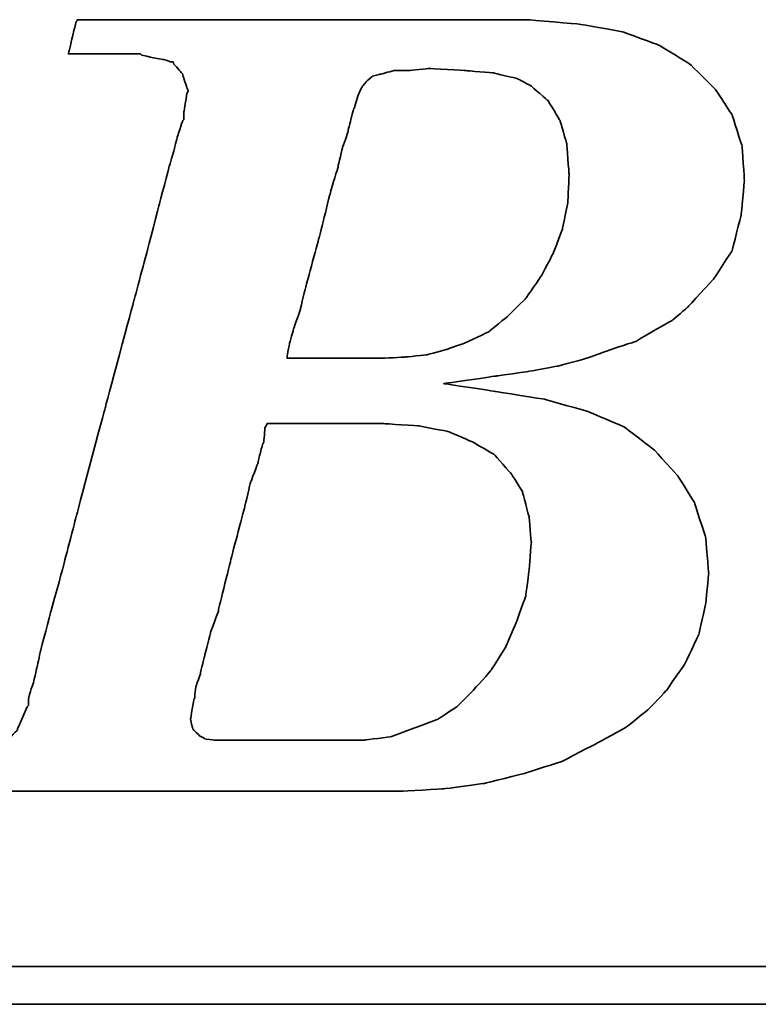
# Model space of a CAD drawing. Header units: millimetres. Extents: x -1 to 163, y -1 to 94.
# Tile 34 of 51: x 126.46 to 127.91, y 46.02 to 47.94. Entities that reach past the tile are written whole.
import ezdxf

# ---------------------------------------------------------------- set-up
doc = ezdxf.new("R2010")
doc.units = ezdxf.units.MM
doc.header["$LTSCALE"] = 0.1
doc.layers.add('DIM', color=4, linetype='CONTINUOUS')
doc.layers.add('layer 1', color=7, linetype='CONTINUOUS')

# ---------------------------------------------------------------- blocks, each defined once
blk = doc.blocks.new('TBI MOTION logo(完整正式版)')
at = {"layer": 'layer 1', "color": 22, "lineweight": 35}
for points, knots in [([(-64.65375, -6.86375), (-64.65375, -6.86375), (-64.84375, -7.29625), (-64.84375, -7.29625), (-64.84375, -7.29625), (-64.84375, -7.29625), (-64.86875, -7.34375), (-64.86875, -7.34375), (-64.86875, -7.34375), (-64.86875, -7.34375), (-64.86875, -7.36875), (-64.86875, -7.36875), (-64.86875, -7.36875), (-64.86875, -7.36875), (-65.15375, -7.65375), (-65.15375, -7.65375), (-65.15375, -7.65375), (-65.15375, -7.65375), (-65.17875, -7.65375), (-65.17875, -7.65375), (-65.17875, -7.65375), (-65.17875, -7.65375), (-65.20375, -7.67875), (-65.20375, -7.67875), (-65.20375, -7.67875), (-65.20375, -7.67875), (-65.58875, -7.87125), (-65.58875, -7.87125), (-65.58875, -7.87125), (-65.58875, -7.87125), (-65.63375, -7.87125), (-65.63375, -7.87125), (-65.63375, -7.87125), (-65.63375, -7.87125), (-65.65875, -7.89375), (-65.65875, -7.89375), (-65.65875, -7.89375), (-65.65875, -7.89375), (-66.09375, -7.94375), (-66.09375, -7.94375), (-66.09375, -7.94375), (-66.09375, -7.94375), (-66.11375, -7.94375), (-66.11375, -7.94375), (-66.11375, -7.94375), (-66.11375, -7.94375), (-66.16375, -7.94375), (-66.16375, -7.94375), (-66.16375, -7.94375), (-66.16375, -7.94375), (-66.30875, -7.94375), (-66.30875, -7.94375), (-66.30875, -7.94375), (-66.30875, -7.94375), (-66.69375, -7.94375), (-66.69375, -7.94375), (-66.69375, -7.94375), (-66.69375, -7.94375), (-67.07375, -7.94375), (-67.07375, -7.94375), (-67.07375, -7.94375), (-67.07375, -7.94375), (-67.12375, -7.94375), (-67.12375, -7.94375), (-67.12375, -7.94375), (-67.12375, -7.94375), (-67.12375, -7.96625), (-67.12375, -7.96625), (-67.12375, -7.96625), (-67.12375, -7.96625), (-67.14875, -7.99125), (-67.14875, -7.99125), (-67.14875, -7.99125), (-67.14875, -7.99125), (-67.24375, -8.34875), (-67.24375, -8.34875), (-67.24375, -8.34875), (-67.24375, -8.34875), (-67.31375, -8.68625), (-67.31375, -8.68625), (-67.31375, -8.68625), (-67.31375, -8.68625), (-67.26875, -8.68625), (-67.26875, -8.68625), (-67.26875, -8.68625), (-67.26875, -8.68625), (-67.07375, -8.68625), (-67.07375, -8.68625), (-67.07375, -8.68625), (-67.07375, -8.68625), (-66.54875, -8.68625), (-66.54875, -8.68625), (-66.54875, -8.68625), (-66.54875, -8.68625), (-65.82625, -8.68625), (-65.82625, -8.68625), (-65.82625, -8.68625), (-65.82625, -8.68625), (-65.01375, -8.68625), (-65.01375, -8.68625), (-65.01375, -8.68625), (-65.01375, -8.68625), (-64.05375, -8.68625), (-64.05375, -8.68625), (-64.05375, -8.68625), (-64.05375, -8.68625), (-62.08375, -8.68625), (-62.08375, -8.68625), (-62.08375, -8.68625), (-62.08375, -8.68625), (-60.06875, -8.68625), (-60.06875, -8.68625), (-60.06875, -8.68625), (-60.06875, -8.68625), (-59.10875, -8.68625), (-59.10875, -8.68625), (-59.10875, -8.68625), (-59.10875, -8.68625), (-58.29375, -8.68625), (-58.29375, -8.68625), (-58.29375, -8.68625), (-58.29375, -8.68625), (-57.57375, -8.68625), (-57.57375, -8.68625), (-57.57375, -8.68625), (-57.57375, -8.68625), (-57.04875, -8.68625), (-57.04875, -8.68625), (-57.04875, -8.68625), (-57.04875, -8.68625), (-56.85375, -8.68625), (-56.85375, -8.68625), (-56.85375, -8.68625), (-56.85375, -8.68625), (-56.70875, -8.68625), (-56.70875, -8.68625), (-56.70875, -8.68625), (-56.70875, -8.68625), (-56.61375, -8.68625), (-56.61375, -8.68625), (-56.61375, -8.68625), (-56.61375, -8.68625), (-56.56875, -8.68625), (-56.56875, -8.68625), (-56.56875, -8.68625), (-56.56875, -8.68625), (-55.65375, -8.63875), (-55.65375, -8.63875), (-55.65375, -8.63875), (-55.65375, -8.63875), (-54.76875, -8.51875), (-54.76875, -8.51875), (-54.76875, -8.51875), (-54.76875, -8.51875), (-53.90375, -8.30375), (-53.90375, -8.30375), (-53.90375, -8.30375), (-53.90375, -8.30375), (-53.08875, -8.03875), (-53.08875, -8.03875), (-53.08875, -8.03875), (-53.08875, -8.03875), (-52.34375, -7.65375), (-52.34375, -7.65375), (-52.34375, -7.65375), (-52.34375, -7.65375), (-51.69875, -7.29625), (-51.69875, -7.29625), (-51.69875, -7.29625), (-51.69875, -7.29625), (-51.21875, -6.91125), (-51.21875, -6.91125), (-51.21875, -6.91125), (-51.21875, -6.91125), (-50.83375, -6.50375), (-50.83375, -6.50375), (-50.83375, -6.50375), (-50.83375, -6.50375), (-50.44875, -5.94875), (-50.44875, -5.94875), (-50.44875, -5.94875), (-50.44875, -5.94875), (-50.13875, -5.30375), (-50.13875, -5.30375), (-50.13875, -5.30375), (-50.13875, -5.30375), (-49.99375, -4.65375), (-49.99375, -4.65375), (-49.99375, -4.65375), (-49.99375, -4.65375), (-49.92375, -3.98375), (-49.92375, -3.98375), (-49.92375, -3.98375), (-49.92375, -3.98375), (-49.99375, -3.19374), (-49.99375, -3.19374), (-49.99375, -3.19374), (-49.99375, -3.19374), (-50.23374, -2.44874), (-50.23374, -2.44874), (-50.23374, -2.44874), (-50.23374, -2.44874), (-50.59375, -1.87374), (-50.59375, -1.87374), (-50.59375, -1.87374), (-50.59375, -1.87374), (-51.09875, -1.31874), (-51.09875, -1.31874), (-51.09875, -1.31874), (-51.09875, -1.31874), (-51.74375, -0.81875), (-51.74375, -0.81875), (-51.74375, -0.81875), (-51.74375, -0.81875), (-52.53875, -0.48125), (-52.53875, -0.48125), (-52.53875, -0.48125), (-52.53875, -0.48125), (-53.47375, -0.21875), (-53.47375, -0.21875), (-53.47375, -0.21875), (-53.47375, -0.21875), (-54.52875, -0.04874), (-54.52875, -0.04874), (-54.52875, -0.04874), (-54.52875, -0.04874), (-55.65375, 0.12125), (-55.65375, 0.12125), (-55.65375, 0.12125), (-55.65375, 0.12125), (-54.50375, 0.28624), (-54.50375, 0.28624), (-54.50375, 0.28624), (-54.50375, 0.28624), (-53.83375, 0.38124), (-53.83375, 0.38124), (-53.83375, 0.38124), (-53.83375, 0.38124), (-53.18375, 0.50125), (-53.18375, 0.50125), (-53.18375, 0.50125), (-53.18375, 0.50125), (-52.55875, 0.66874), (-52.55875, 0.66874), (-52.55875, 0.66874), (-52.55875, 0.66874), (-52.03375, 0.86124), (-52.03375, 0.86124), (-52.03375, 0.86124), (-52.03375, 0.86124), (-51.50374, 1.03124), (-51.50374, 1.03124), (-51.50374, 1.03124), (-51.50374, 1.03124), (-51.09875, 1.27125), (-51.09875, 1.27125), (-51.09875, 1.27125), (-51.09875, 1.27125), (-50.71375, 1.48624), (-50.71375, 1.48624), (-50.71375, 1.48624), (-50.71375, 1.48624), (-50.37625, 1.77625), (-50.37625, 1.77625), (-50.37625, 1.77625), (-50.37625, 1.77625), (-49.82375, 2.37625), (-49.82375, 2.37625), (-49.82375, 2.37625), (-49.82375, 2.37625), (-49.41875, 2.99625), (-49.41875, 2.99625), (-49.41875, 2.99625), (-49.41875, 2.99625), (-49.22375, 3.76625), (-49.22375, 3.76625), (-49.22375, 3.76625), (-49.22375, 3.76625), (-49.15375, 4.50874), (-49.15375, 4.50874), (-49.15375, 4.50874), (-49.15375, 4.50874), (-49.20375, 5.25125), (-49.20375, 5.25125), (-49.20375, 5.25125), (-49.20375, 5.25125), (-49.41875, 5.92625), (-49.41875, 5.92625), (-49.41875, 5.92625), (-49.41875, 5.92625), (-49.77875, 6.47625), (-49.77875, 6.47625), (-49.77875, 6.47625), (-49.77875, 6.47625), (-50.33125, 7.02624), (-50.33125, 7.02624), (-50.33125, 7.02624), (-50.33125, 7.02624), (-51.00125, 7.43625), (-51.00125, 7.43625), (-51.00125, 7.43625), (-51.00125, 7.43625), (-51.79375, 7.72625), (-51.79375, 7.72625), (-51.79375, 7.72625), (-51.79375, 7.72625), (-52.72875, 7.89124), (-52.72875, 7.89124), (-52.72875, 7.89124), (-52.72875, 7.89124), (-53.83375, 7.98625), (-53.83375, 7.98625), (-53.83375, 7.98625), (-53.83375, 7.98625), (-53.92875, 7.98625), (-53.92875, 7.98625), (-53.92875, 7.98625), (-53.92875, 7.98625), (-54.26375, 7.98625), (-54.26375, 7.98625), (-54.26375, 7.98625), (-54.26375, 7.98625), (-54.74375, 7.98625), (-54.74375, 7.98625), (-54.74375, 7.98625), (-54.74375, 7.98625), (-55.36875, 7.98625), (-55.36875, 7.98625), (-55.36875, 7.98625), (-55.36875, 7.98625), (-56.13375, 7.98625), (-56.13375, 7.98625), (-56.13375, 7.98625), (-56.13375, 7.98625), (-56.94875, 7.98625), (-56.94875, 7.98625), (-56.94875, 7.98625), (-56.94875, 7.98625), (-58.77625, 7.98625), (-58.77625, 7.98625), (-58.77625, 7.98625), (-58.77625, 7.98625), (-60.59875, 7.98625), (-60.59875, 7.98625), (-60.59875, 7.98625), (-60.59875, 7.98625), (-61.41375, 7.98625), (-61.41375, 7.98625), (-61.41375, 7.98625), (-61.41375, 7.98625), (-62.17875, 7.98625), (-62.17875, 7.98625), (-62.17875, 7.98625), (-62.17875, 7.98625), (-62.80375, 7.98625), (-62.80375, 7.98625), (-62.80375, 7.98625), (-62.80375, 7.98625), (-63.30625, 7.98625), (-63.30625, 7.98625), (-63.30625, 7.98625), (-63.30625, 7.98625), (-63.57375, 7.98625), (-63.57375, 7.98625), (-63.57375, 7.98625), (-63.57375, 7.98625), (-63.57375, 7.96375), (-63.57375, 7.96375), (-63.57375, 7.96375), (-63.57375, 7.96375), (-63.59875, 7.94125), (-63.59875, 7.94125), (-63.59875, 7.94125), (-63.59875, 7.94125), (-63.69375, 7.55625), (-63.69375, 7.55625), (-63.69375, 7.55625), (-63.69375, 7.55625), (-63.76375, 7.24624), (-63.76375, 7.24624), (-63.76375, 7.24624), (-63.76375, 7.24624), (-63.23875, 7.24624), (-63.23875, 7.24624), (-63.23875, 7.24624), (-63.23875, 7.24624), (-62.75875, 7.24624), (-62.75875, 7.24624), (-62.75875, 7.24624), (-62.75875, 7.24624), (-62.61125, 7.24624), (-62.61125, 7.24624), (-62.61125, 7.24624), (-62.61125, 7.24624), (-62.56625, 7.24624), (-62.56625, 7.24624), (-62.56625, 7.24624), (-62.56625, 7.24624), (-62.22875, 7.24624), (-62.22875, 7.24624), (-62.22875, 7.24624), (-62.22875, 7.24624), (-62.20375, 7.24624), (-62.20375, 7.24624), (-62.20375, 7.24624), (-62.20375, 7.24624), (-62.17875, 7.21875), (-62.17875, 7.21875), (-62.17875, 7.21875), (-62.17875, 7.21875), (-61.96375, 7.17125), (-61.96375, 7.17125), (-61.96375, 7.17125), (-61.96375, 7.17125), (-61.72375, 7.12624), (-61.72375, 7.12624), (-61.72375, 7.12624), (-61.72375, 7.12624), (-61.70375, 7.12624), (-61.70375, 7.12624), (-61.70375, 7.12624), (-61.70375, 7.12624), (-61.55875, 7.07624), (-61.55875, 7.07624), (-61.55875, 7.07624), (-61.55875, 7.07624), (-61.50875, 7.07624), (-61.50875, 7.07624), (-61.50875, 7.07624), (-61.50875, 7.07624), (-61.48375, 7.02624), (-61.48375, 7.02624), (-61.48375, 7.02624), (-61.48375, 7.02624), (-61.31875, 6.83375), (-61.31875, 6.83375), (-61.31875, 6.83375), (-61.31875, 6.83375), (-61.29375, 6.81125), (-61.29375, 6.81125), (-61.29375, 6.81125), (-61.29375, 6.81125), (-61.29375, 6.78625), (-61.29375, 6.78625), (-61.29375, 6.78625), (-61.29375, 6.78625), (-61.19875, 6.50124), (-61.19875, 6.50124), (-61.19875, 6.50124), (-61.19875, 6.50124), (-61.17375, 6.45124), (-61.17375, 6.45124), (-61.17375, 6.45124), (-61.17375, 6.45124), (-61.19875, 6.40625), (-61.19875, 6.40625), (-61.19875, 6.40625), (-61.19875, 6.40625), (-61.26875, 5.99624), (-61.26875, 5.99624), (-61.26875, 5.99624), (-61.26875, 5.99624), (-61.26875, 5.85125), (-61.26875, 5.85125), (-61.26875, 5.85125), (-61.26875, 5.85125), (-61.26875, 5.82625), (-61.26875, 5.82625), (-61.26875, 5.82625), (-61.26875, 5.82625), (-61.29375, 5.80625), (-61.29375, 5.80625), (-61.29375, 5.80625), (-61.29375, 5.80625), (-61.34125, 5.66125), (-61.34125, 5.66125), (-61.34125, 5.66125), (-61.34125, 5.66125), (-61.41375, 5.44625), (-61.41375, 5.44625), (-61.41375, 5.44625), (-61.41375, 5.44625), (-61.48375, 5.15625), (-61.48375, 5.15625), (-61.48375, 5.15625), (-61.48375, 5.15625), (-61.58375, 4.82124), (-61.58375, 4.82124), (-61.58375, 4.82124), (-61.58375, 4.82124), (-61.79875, 4.00375), (-61.79875, 4.00375), (-61.79875, 4.00375), (-61.79875, 4.00375), (-62.05875, 2.99625), (-62.05875, 2.99625), (-62.05875, 2.99625), (-62.05875, 2.99625), (-62.34875, 1.91625), (-62.34875, 1.91625), (-62.34875, 1.91625), (-62.34875, 1.91625), (-62.97375, -0.41124), (-62.97375, -0.41124), (-62.97375, -0.41124), (-62.97375, -0.41124), (-63.59875, -2.75875), (-63.59875, -2.75875), (-63.59875, -2.75875), (-63.59875, -2.75875), (-63.88375, -3.86374), (-63.88375, -3.86374), (-63.88375, -3.86374), (-63.88375, -3.86374), (-64.14875, -4.82374), (-64.14875, -4.82374), (-64.14875, -4.82374), (-64.14875, -4.82374), (-64.36375, -5.64125), (-64.36375, -5.64125), (-64.36375, -5.64125), (-64.36375, -5.64125), (-64.43625, -5.97625), (-64.43625, -5.97625), (-64.43625, -5.97625), (-64.43625, -5.97625), (-64.50875, -6.28625), (-64.50875, -6.28625), (-64.50875, -6.28625), (-64.50875, -6.28625), (-64.50875, -6.30875), (-64.50875, -6.30875), (-64.50875, -6.30875), (-64.50875, -6.30875), (-64.57875, -6.50375), (-64.57875, -6.50375), (-64.57875, -6.50375), (-64.57875, -6.50375), (-64.62875, -6.69625), (-64.62875, -6.69625), (-64.62875, -6.69625), (-64.62875, -6.69625), (-64.62875, -6.76875), (-64.62875, -6.76875), (-64.62875, -6.76875), (-64.62875, -6.76875), (-64.62875, -6.81375), (-64.62875, -6.81375), (-64.62875, -6.81375), (-64.62875, -6.81375), (-64.62875, -6.83875), (-64.62875, -6.83875), (-64.62875, -6.83875), (-64.62875, -6.83875), (-64.65375, -6.86375), (-64.65375, -6.86375)], [0, 0, 0, 0, 0.00719424, 0.00719424, 0.00719424, 0.00719425, 0.01438849, 0.01438849, 0.01438849, 0.0143885, 0.02158273, 0.02158273, 0.02158273, 0.02158274, 0.02877698, 0.02877698, 0.02877698, 0.02877699, 0.03597122, 0.03597122, 0.03597122, 0.03597123, 0.04316547, 0.04316547, 0.04316547, 0.04316548, 0.05035971, 0.05035971, 0.05035971, 0.05035972, 0.05755396, 0.05755396, 0.05755396, 0.05755397, 0.0647482, 0.0647482, 0.0647482, 0.06474821, 0.07194245, 0.07194245, 0.07194245, 0.07194246, 0.07913669, 0.07913669, 0.07913669, 0.0791367, 0.08633094, 0.08633094, 0.08633094, 0.08633095, 0.09352518, 0.09352518, 0.09352518, 0.09352519, 0.10071942, 0.10071942, 0.10071942, 0.10071943, 0.10791367, 0.10791367, 0.10791367, 0.10791368, 0.11510791, 0.11510791, 0.11510791, 0.11510792, 0.12230216, 0.12230216, 0.12230216, 0.12230217, 0.1294964, 0.1294964, 0.1294964, 0.12949641, 0.13669065, 0.13669065, 0.13669065, 0.13669066, 0.14388489, 0.14388489, 0.14388489, 0.1438849, 0.15107914, 0.15107914, 0.15107914, 0.15107915, 0.15827338, 0.15827338, 0.15827338, 0.15827339, 0.16546763, 0.16546763, 0.16546763, 0.16546764, 0.17266187, 0.17266187, 0.17266187, 0.17266188, 0.17985612, 0.17985612, 0.17985612, 0.17985613, 0.18705036, 0.18705036, 0.18705036, 0.18705037, 0.1942446, 0.1942446, 0.1942446, 0.19424461, 0.20143885, 0.20143885, 0.20143885, 0.20143886, 0.20863309, 0.20863309, 0.20863309, 0.2086331, 0.21582734, 0.21582734, 0.21582734, 0.21582735, 0.22302158, 0.22302158, 0.22302158, 0.22302159, 0.23021583, 0.23021583, 0.23021583, 0.23021584, 0.23741007, 0.23741007, 0.23741007, 0.23741008, 0.24460432, 0.24460432, 0.24460432, 0.24460433, 0.25179856, 0.25179856, 0.25179856, 0.25179857, 0.25899281, 0.25899281, 0.25899281, 0.25899282, 0.26618705, 0.26618705, 0.26618705, 0.26618706, 0.27338129, 0.27338129, 0.27338129, 0.2733813, 0.28057554, 0.28057554, 0.28057554, 0.28057555, 0.28776978, 0.28776978, 0.28776978, 0.28776979, 0.29496403, 0.29496403, 0.29496403, 0.29496404, 0.30215827, 0.30215827, 0.30215827, 0.30215828, 0.30935252, 0.30935252, 0.30935252, 0.30935253, 0.31654676, 0.31654676, 0.31654676, 0.31654677, 0.32374101, 0.32374101, 0.32374101, 0.32374102, 0.33093525, 0.33093525, 0.33093525, 0.33093526, 0.3381295, 0.3381295, 0.3381295, 0.33812951, 0.34532374, 0.34532374, 0.34532374, 0.34532375, 0.35251799, 0.35251799, 0.35251799, 0.352518, 0.35971223, 0.35971223, 0.35971223, 0.35971224, 0.36690647, 0.36690647, 0.36690647, 0.36690648, 0.37410072, 0.37410072, 0.37410072, 0.37410073, 0.38129496, 0.38129496, 0.38129496, 0.38129497, 0.38848921, 0.38848921, 0.38848921, 0.38848922, 0.39568345, 0.39568345, 0.39568345, 0.39568346, 0.4028777, 0.4028777, 0.4028777, 0.40287771, 0.41007194, 0.41007194, 0.41007194, 0.41007195, 0.41726619, 0.41726619, 0.41726619, 0.4172662, 0.42446043, 0.42446043, 0.42446043, 0.42446044, 0.43165468, 0.43165468, 0.43165468, 0.43165469, 0.43884892, 0.43884892, 0.43884892, 0.43884893, 0.44604317, 0.44604317, 0.44604317, 0.44604318, 0.45323741, 0.45323741, 0.45323741, 0.45323742, 0.46043165, 0.46043165, 0.46043165, 0.46043166, 0.4676259, 0.4676259, 0.4676259, 0.46762591, 0.47482014, 0.47482014, 0.47482014, 0.47482015, 0.48201439, 0.48201439, 0.48201439, 0.4820144, 0.48920863, 0.48920863, 0.48920863, 0.48920864, 0.49640288, 0.49640288, 0.49640288, 0.49640289, 0.50359712, 0.50359712, 0.50359712, 0.50359713, 0.51079137, 0.51079137, 0.51079137, 0.51079138, 0.51798561, 0.51798561, 0.51798561, 0.51798562, 0.52517986, 0.52517986, 0.52517986, 0.52517987, 0.5323741, 0.5323741, 0.5323741, 0.53237411, 0.53956835, 0.53956835, 0.53956835, 0.53956836, 0.54676259, 0.54676259, 0.54676259, 0.5467626, 0.55395683, 0.55395683, 0.55395683, 0.55395684, 0.56115108, 0.56115108, 0.56115108, 0.56115109, 0.56834532, 0.56834532, 0.56834532, 0.56834533, 0.57553957, 0.57553957, 0.57553957, 0.57553958, 0.58273381, 0.58273381, 0.58273381, 0.58273382, 0.58992806, 0.58992806, 0.58992806, 0.58992807, 0.5971223, 0.5971223, 0.5971223, 0.59712231, 0.60431655, 0.60431655, 0.60431655, 0.60431656, 0.61151079, 0.61151079, 0.61151079, 0.6115108, 0.61870504, 0.61870504, 0.61870504, 0.61870505, 0.62589928, 0.62589928, 0.62589928, 0.62589929, 0.63309353, 0.63309353, 0.63309353, 0.63309354, 0.64028777, 0.64028777, 0.64028777, 0.64028778, 0.64748201, 0.64748201, 0.64748201, 0.64748202, 0.65467626, 0.65467626, 0.65467626, 0.65467627, 0.6618705, 0.6618705, 0.6618705, 0.66187051, 0.66906475, 0.66906475, 0.66906475, 0.66906476, 0.67625899, 0.67625899, 0.67625899, 0.676259, 0.68345324, 0.68345324, 0.68345324, 0.68345325, 0.69064748, 0.69064748, 0.69064748, 0.69064749, 0.69784173, 0.69784173, 0.69784173, 0.69784174, 0.70503597, 0.70503597, 0.70503597, 0.70503598, 0.71223022, 0.71223022, 0.71223022, 0.71223023, 0.71942446, 0.71942446, 0.71942446, 0.71942447, 0.72661871, 0.72661871, 0.72661871, 0.72661872, 0.73381295, 0.73381295, 0.73381295, 0.73381296, 0.74100719, 0.74100719, 0.74100719, 0.7410072, 0.74820144, 0.74820144, 0.74820144, 0.74820145, 0.75539568, 0.75539568, 0.75539568, 0.75539569, 0.76258993, 0.76258993, 0.76258993, 0.76258994, 0.76978417, 0.76978417, 0.76978417, 0.76978418, 0.77697842, 0.77697842, 0.77697842, 0.77697843, 0.78417266, 0.78417266, 0.78417266, 0.78417267, 0.79136691, 0.79136691, 0.79136691, 0.79136692, 0.79856115, 0.79856115, 0.79856115, 0.79856116, 0.8057554, 0.8057554, 0.8057554, 0.80575541, 0.81294964, 0.81294964, 0.81294964, 0.81294965, 0.82014388, 0.82014388, 0.82014388, 0.82014389, 0.82733813, 0.82733813, 0.82733813, 0.82733814, 0.83453237, 0.83453237, 0.83453237, 0.83453238, 0.84172662, 0.84172662, 0.84172662, 0.84172663, 0.84892086, 0.84892086, 0.84892086, 0.84892087, 0.85611511, 0.85611511, 0.85611511, 0.85611512, 0.86330935, 0.86330935, 0.86330935, 0.86330936, 0.8705036, 0.8705036, 0.8705036, 0.87050361, 0.87769784, 0.87769784, 0.87769784, 0.87769785, 0.88489209, 0.88489209, 0.88489209, 0.8848921, 0.89208633, 0.89208633, 0.89208633, 0.89208634, 0.89928058, 0.89928058, 0.89928058, 0.89928059, 0.90647482, 0.90647482, 0.90647482, 0.90647483, 0.91366906, 0.91366906, 0.91366906, 0.91366907, 0.92086331, 0.92086331, 0.92086331, 0.92086332, 0.92805755, 0.92805755, 0.92805755, 0.92805756, 0.9352518, 0.9352518, 0.9352518, 0.93525181, 0.94244604, 0.94244604, 0.94244604, 0.94244605, 0.94964029, 0.94964029, 0.94964029, 0.9496403, 0.95683453, 0.95683453, 0.95683453, 0.95683454, 0.96402878, 0.96402878, 0.96402878, 0.96402879, 0.97122302, 0.97122302, 0.97122302, 0.97122303, 0.97841727, 0.97841727, 0.97841727, 0.97841728, 0.98561151, 0.98561151, 0.98561151, 0.98561152, 0.99280576, 0.99280576, 0.99280576, 0.99280577, 1, 1, 1, 1]), ([(-57.50375, 6.35625), (-57.50375, 6.35625), (-57.57375, 6.11625), (-57.57375, 6.11625), (-57.57375, 6.11625), (-57.57375, 6.11625), (-57.57375, 6.09125), (-57.57375, 6.09125), (-57.57375, 6.09125), (-57.57375, 6.09125), (-57.59875, 6.06625), (-57.59875, 6.06625), (-57.59875, 6.06625), (-57.59875, 6.06625), (-57.64875, 5.87625), (-57.64875, 5.87625), (-57.64875, 5.87625), (-57.64875, 5.87625), (-57.71875, 5.58875), (-57.71875, 5.58875), (-57.71875, 5.58875), (-57.71875, 5.58875), (-57.71875, 5.56625), (-57.71875, 5.56625), (-57.71875, 5.56625), (-57.71875, 5.56625), (-57.83875, 5.23125), (-57.83875, 5.23125), (-57.83875, 5.23125), (-57.83875, 5.23125), (-57.93625, 4.82124), (-57.93625, 4.82124), (-57.93625, 4.82124), (-57.93625, 4.82124), (-57.93625, 4.79624), (-57.93625, 4.79624), (-57.93625, 4.79624), (-57.93625, 4.79624), (-58.07875, 4.34125), (-58.07875, 4.34125), (-58.07875, 4.34125), (-58.07875, 4.34125), (-58.34375, 3.28625), (-58.34375, 3.28625), (-58.34375, 3.28625), (-58.34375, 3.28625), (-58.62875, 2.23124), (-58.62875, 2.23124), (-58.62875, 2.23124), (-58.62875, 2.23124), (-58.74875, 1.75125), (-58.74875, 1.75125), (-58.74875, 1.75125), (-58.74875, 1.75125), (-58.74875, 1.72625), (-58.74875, 1.72625), (-58.74875, 1.72625), (-58.74875, 1.72625), (-58.89375, 1.31625), (-58.89375, 1.31625), (-58.89375, 1.31625), (-58.89375, 1.31625), (-58.98875, 0.98124), (-58.98875, 0.98124), (-58.98875, 0.98124), (-58.98875, 0.98124), (-59.03875, 0.71625), (-59.03875, 0.71625), (-59.03875, 0.71625), (-59.03875, 0.71625), (-59.03875, 0.66874), (-59.03875, 0.66874), (-59.03875, 0.66874), (-59.03875, 0.66874), (-58.91875, 0.66874), (-58.91875, 0.66874), (-58.91875, 0.66874), (-58.91875, 0.66874), (-58.53375, 0.66874), (-58.53375, 0.66874), (-58.53375, 0.66874), (-58.53375, 0.66874), (-58.10375, 0.66874), (-58.10375, 0.66874), (-58.10375, 0.66874), (-58.10375, 0.66874), (-57.66875, 0.66874), (-57.66875, 0.66874), (-57.66875, 0.66874), (-57.66875, 0.66874), (-57.33375, 0.66874), (-57.33375, 0.66874), (-57.33375, 0.66874), (-57.33375, 0.66874), (-57.09375, 0.66874), (-57.09375, 0.66874), (-57.09375, 0.66874), (-57.09375, 0.66874), (-56.99875, 0.66874), (-56.99875, 0.66874), (-56.99875, 0.66874), (-56.99875, 0.66874), (-56.49375, 0.69374), (-56.49375, 0.69374), (-56.49375, 0.69374), (-56.49375, 0.69374), (-56.01375, 0.74374), (-56.01375, 0.74374), (-56.01375, 0.74374), (-56.01375, 0.74374), (-55.58375, 0.86124), (-55.58375, 0.86124), (-55.58375, 0.86124), (-55.58375, 0.86124), (-55.17375, 1.00624), (-55.17375, 1.00624), (-55.17375, 1.00624), (-55.17375, 1.00624), (-54.67375, 1.24625), (-54.67375, 1.24625), (-54.67375, 1.24625), (-54.67375, 1.24625), (-54.26375, 1.58124), (-54.26375, 1.58124), (-54.26375, 1.58124), (-54.26375, 1.58124), (-53.87875, 1.96374), (-53.87875, 1.96374), (-53.87875, 1.96374), (-53.87875, 1.96374), (-53.54375, 2.44625), (-53.54375, 2.44625), (-53.54375, 2.44625), (-53.54375, 2.44625), (-53.27875, 2.95125), (-53.27875, 2.95125), (-53.27875, 2.95125), (-53.27875, 2.95125), (-53.08875, 3.45124), (-53.08875, 3.45124), (-53.08875, 3.45124), (-53.08875, 3.45124), (-52.96875, 4.05124), (-52.96875, 4.05124), (-52.96875, 4.05124), (-52.96875, 4.05124), (-52.94375, 4.65125), (-52.94375, 4.65125), (-52.94375, 4.65125), (-52.94375, 4.65125), (-52.99375, 5.30125), (-52.99375, 5.30125), (-52.99375, 5.30125), (-52.99375, 5.30125), (-53.13875, 5.80625), (-53.13875, 5.80625), (-53.13875, 5.80625), (-53.13875, 5.80625), (-53.39875, 6.23625), (-53.39875, 6.23625), (-53.39875, 6.23625), (-53.39875, 6.23625), (-53.75875, 6.54875), (-53.75875, 6.54875), (-53.75875, 6.54875), (-53.75875, 6.54875), (-54.07375, 6.71625), (-54.07375, 6.71625), (-54.07375, 6.71625), (-54.07375, 6.71625), (-54.57375, 6.83375), (-54.57375, 6.83375), (-54.57375, 6.83375), (-54.57375, 6.83375), (-55.17375, 6.88625), (-55.17375, 6.88625), (-55.17375, 6.88625), (-55.17375, 6.88625), (-55.96875, 6.93125), (-55.96875, 6.93125), (-55.96875, 6.93125), (-55.96875, 6.93125), (-56.39875, 6.88625), (-56.39875, 6.88625), (-56.39875, 6.88625), (-56.39875, 6.88625), (-56.42125, 6.88625), (-56.42125, 6.88625), (-56.42125, 6.88625), (-56.42125, 6.88625), (-56.73375, 6.88625), (-56.73375, 6.88625), (-56.73375, 6.88625), (-56.73375, 6.88625), (-56.99875, 6.81125), (-56.99875, 6.81125), (-56.99875, 6.81125), (-56.99875, 6.81125), (-57.02375, 6.81125), (-57.02375, 6.81125), (-57.02375, 6.81125), (-57.02375, 6.81125), (-57.18875, 6.76625), (-57.18875, 6.76625), (-57.18875, 6.76625), (-57.18875, 6.76625), (-57.30875, 6.66625), (-57.30875, 6.66625), (-57.30875, 6.66625), (-57.30875, 6.66625), (-57.40875, 6.54875), (-57.40875, 6.54875), (-57.40875, 6.54875), (-57.40875, 6.54875), (-57.50375, 6.35625), (-57.50375, 6.35625)], [0, 0, 0, 0, 0.01851852, 0.01851852, 0.01851852, 0.01851853, 0.03703704, 0.03703704, 0.03703704, 0.03703705, 0.05555556, 0.05555556, 0.05555556, 0.05555557, 0.07407407, 0.07407407, 0.07407407, 0.07407408, 0.09259259, 0.09259259, 0.09259259, 0.0925926, 0.11111111, 0.11111111, 0.11111111, 0.11111112, 0.12962963, 0.12962963, 0.12962963, 0.12962964, 0.14814815, 0.14814815, 0.14814815, 0.14814816, 0.16666667, 0.16666667, 0.16666667, 0.16666668, 0.18518519, 0.18518519, 0.18518519, 0.1851852, 0.2037037, 0.2037037, 0.2037037, 0.20370371, 0.22222222, 0.22222222, 0.22222222, 0.22222223, 0.24074074, 0.24074074, 0.24074074, 0.24074075, 0.25925926, 0.25925926, 0.25925926, 0.25925927, 0.27777778, 0.27777778, 0.27777778, 0.27777779, 0.2962963, 0.2962963, 0.2962963, 0.29629631, 0.31481481, 0.31481481, 0.31481481, 0.31481482, 0.33333333, 0.33333333, 0.33333333, 0.33333334, 0.35185185, 0.35185185, 0.35185185, 0.35185186, 0.37037037, 0.37037037, 0.37037037, 0.37037038, 0.38888889, 0.38888889, 0.38888889, 0.3888889, 0.40740741, 0.40740741, 0.40740741, 0.40740742, 0.42592593, 0.42592593, 0.42592593, 0.42592594, 0.44444444, 0.44444444, 0.44444444, 0.44444445, 0.46296296, 0.46296296, 0.46296296, 0.46296297, 0.48148148, 0.48148148, 0.48148148, 0.48148149, 0.5, 0.5, 0.5, 0.50000001, 0.51851852, 0.51851852, 0.51851852, 0.51851853, 0.53703704, 0.53703704, 0.53703704, 0.53703705, 0.55555556, 0.55555556, 0.55555556, 0.55555557, 0.57407407, 0.57407407, 0.57407407, 0.57407408, 0.59259259, 0.59259259, 0.59259259, 0.5925926, 0.61111111, 0.61111111, 0.61111111, 0.61111112, 0.62962963, 0.62962963, 0.62962963, 0.62962964, 0.64814815, 0.64814815, 0.64814815, 0.64814816, 0.66666667, 0.66666667, 0.66666667, 0.66666668, 0.68518519, 0.68518519, 0.68518519, 0.6851852, 0.7037037, 0.7037037, 0.7037037, 0.70370371, 0.72222222, 0.72222222, 0.72222222, 0.72222223, 0.74074074, 0.74074074, 0.74074074, 0.74074075, 0.75925926, 0.75925926, 0.75925926, 0.75925927, 0.77777778, 0.77777778, 0.77777778, 0.77777779, 0.7962963, 0.7962963, 0.7962963, 0.79629631, 0.81481481, 0.81481481, 0.81481481, 0.81481482, 0.83333333, 0.83333333, 0.83333333, 0.83333334, 0.85185185, 0.85185185, 0.85185185, 0.85185186, 0.87037037, 0.87037037, 0.87037037, 0.87037038, 0.88888889, 0.88888889, 0.88888889, 0.8888889, 0.90740741, 0.90740741, 0.90740741, 0.90740742, 0.92592593, 0.92592593, 0.92592593, 0.92592594, 0.94444444, 0.94444444, 0.94444444, 0.94444445, 0.96296296, 0.96296296, 0.96296296, 0.96296297, 0.98148148, 0.98148148, 0.98148148, 0.98148149, 1, 1, 1, 1]), ([(-61.03125, -6.57375), (-61.03125, -6.57375), (-61.03125, -6.67125), (-61.03125, -6.67125), (-61.03125, -6.67125), (-61.03125, -6.67125), (-61.05375, -6.69625), (-61.05375, -6.69625), (-61.05375, -6.69625), (-61.05375, -6.69625), (-61.12375, -7.12875), (-61.12375, -7.12875), (-61.12375, -7.12875), (-61.12375, -7.12875), (-61.07875, -7.34375), (-61.07875, -7.34375), (-61.07875, -7.34375), (-61.07875, -7.34375), (-60.93375, -7.48875), (-60.93375, -7.48875), (-60.93375, -7.48875), (-60.93375, -7.48875), (-60.81375, -7.55625), (-60.81375, -7.55625), (-60.81375, -7.55625), (-60.81375, -7.55625), (-60.62375, -7.58375), (-60.62375, -7.58375), (-60.62375, -7.58375), (-60.62375, -7.58375), (-60.30875, -7.58375), (-60.30875, -7.58375), (-60.30875, -7.58375), (-60.30875, -7.58375), (-59.97375, -7.58375), (-59.97375, -7.58375), (-59.97375, -7.58375), (-59.97375, -7.58375), (-59.87875, -7.58375), (-59.87875, -7.58375), (-59.87875, -7.58375), (-59.87875, -7.58375), (-59.63625, -7.58375), (-59.63625, -7.58375), (-59.63625, -7.58375), (-59.63625, -7.58375), (-58.96875, -7.58375), (-58.96875, -7.58375), (-58.96875, -7.58375), (-58.96875, -7.58375), (-58.29375, -7.58375), (-58.29375, -7.58375), (-58.29375, -7.58375), (-58.29375, -7.58375), (-58.05375, -7.58375), (-58.05375, -7.58375), (-58.05375, -7.58375), (-58.05375, -7.58375), (-57.98375, -7.58375), (-57.98375, -7.58375), (-57.98375, -7.58375), (-57.98375, -7.58375), (-57.35875, -7.58375), (-57.35875, -7.58375), (-57.35875, -7.58375), (-57.35875, -7.58375), (-56.78375, -7.50875), (-56.78375, -7.50875), (-56.78375, -7.50875), (-56.78375, -7.50875), (-56.27875, -7.31875), (-56.27875, -7.31875), (-56.27875, -7.31875), (-56.27875, -7.31875), (-55.77375, -7.12875), (-55.77375, -7.12875), (-55.77375, -7.12875), (-55.77375, -7.12875), (-55.36875, -6.86375), (-55.36875, -6.86375), (-55.36875, -6.86375), (-55.36875, -6.86375), (-55.00875, -6.50375), (-55.00875, -6.50375), (-55.00875, -6.50375), (-55.00875, -6.50375), (-54.62375, -6.06875), (-54.62375, -6.06875), (-54.62375, -6.06875), (-54.62375, -6.06875), (-54.31375, -5.56875), (-54.31375, -5.56875), (-54.31375, -5.56875), (-54.31375, -5.56875), (-54.07375, -5.01625), (-54.07375, -5.01625), (-54.07375, -5.01625), (-54.07375, -5.01625), (-53.87875, -4.46374), (-53.87875, -4.46374), (-53.87875, -4.46374), (-53.87875, -4.46374), (-53.80875, -3.91375), (-53.80875, -3.91375), (-53.80875, -3.91375), (-53.80875, -3.91375), (-53.75875, -3.31375), (-53.75875, -3.31375), (-53.75875, -3.31375), (-53.75875, -3.31375), (-53.80875, -2.75875), (-53.80875, -2.75875), (-53.80875, -2.75875), (-53.80875, -2.75875), (-53.95375, -2.20875), (-53.95375, -2.20875), (-53.95375, -2.20875), (-53.95375, -2.20875), (-54.19375, -1.82625), (-54.19375, -1.82625), (-54.19375, -1.82625), (-54.19375, -1.82625), (-54.55375, -1.41875), (-54.55375, -1.41875), (-54.55375, -1.41875), (-54.55375, -1.41875), (-55.00875, -1.15125), (-55.00875, -1.15125), (-55.00875, -1.15125), (-55.00875, -1.15125), (-55.56125, -0.91375), (-55.56125, -0.91375), (-55.56125, -0.91375), (-55.56125, -0.91375), (-56.18125, -0.79375), (-56.18125, -0.79375), (-56.18125, -0.79375), (-56.18125, -0.79375), (-56.94875, -0.74374), (-56.94875, -0.74374), (-56.94875, -0.74374), (-56.94875, -0.74374), (-56.99875, -0.74374), (-56.99875, -0.74374), (-56.99875, -0.74374), (-56.99875, -0.74374), (-57.09375, -0.74374), (-57.09375, -0.74374), (-57.09375, -0.74374), (-57.09375, -0.74374), (-57.38375, -0.74374), (-57.38375, -0.74374), (-57.38375, -0.74374), (-57.38375, -0.74374), (-57.76875, -0.74374), (-57.76875, -0.74374), (-57.76875, -0.74374), (-57.76875, -0.74374), (-58.24625, -0.74374), (-58.24625, -0.74374), (-58.24625, -0.74374), (-58.24625, -0.74374), (-58.72875, -0.74374), (-58.72875, -0.74374), (-58.72875, -0.74374), (-58.72875, -0.74374), (-59.20875, -0.74374), (-59.20875, -0.74374), (-59.20875, -0.74374), (-59.20875, -0.74374), (-59.46875, -0.74374), (-59.46875, -0.74374), (-59.46875, -0.74374), (-59.46875, -0.74374), (-59.51625, -0.83875), (-59.51625, -0.83875), (-59.51625, -0.83875), (-59.51625, -0.83875), (-59.54375, -1.15125), (-59.54375, -1.15125), (-59.54375, -1.15125), (-59.54375, -1.15125), (-59.56375, -1.17874), (-59.56375, -1.17874), (-59.56375, -1.17874), (-59.56375, -1.17874), (-59.66375, -1.55875), (-59.66375, -1.55875), (-59.66375, -1.55875), (-59.66375, -1.55875), (-59.66375, -1.58375), (-59.66375, -1.58375), (-59.66375, -1.58375), (-59.66375, -1.58375), (-59.82875, -2.01874), (-59.82875, -2.01874), (-59.82875, -2.01874), (-59.82875, -2.01874), (-59.94875, -2.52125), (-59.94875, -2.52125), (-59.94875, -2.52125), (-59.94875, -2.52125), (-60.23875, -3.62375), (-60.23875, -3.62375), (-60.23875, -3.62375), (-60.23875, -3.62375), (-60.52375, -4.77624), (-60.52375, -4.77624), (-60.52375, -4.77624), (-60.52375, -4.77624), (-60.52375, -4.79874), (-60.52375, -4.79874), (-60.52375, -4.79874), (-60.52375, -4.79874), (-60.69125, -5.25375), (-60.69125, -5.25375), (-60.69125, -5.25375), (-60.69125, -5.25375), (-60.81375, -5.73625), (-60.81375, -5.73625), (-60.81375, -5.73625), (-60.81375, -5.73625), (-60.90875, -6.11875), (-60.90875, -6.11875), (-60.90875, -6.11875), (-60.90875, -6.11875), (-60.90875, -6.14375), (-60.90875, -6.14375), (-60.90875, -6.14375), (-60.90875, -6.14375), (-61.00375, -6.40875), (-61.00375, -6.40875), (-61.00375, -6.40875), (-61.00375, -6.40875), (-61.03125, -6.57375), (-61.03125, -6.57375)], [0, 0, 0, 0, 0.01694915, 0.01694915, 0.01694915, 0.01694916, 0.03389831, 0.03389831, 0.03389831, 0.03389832, 0.05084746, 0.05084746, 0.05084746, 0.05084747, 0.06779661, 0.06779661, 0.06779661, 0.06779662, 0.08474576, 0.08474576, 0.08474576, 0.08474577, 0.10169492, 0.10169492, 0.10169492, 0.10169493, 0.11864407, 0.11864407, 0.11864407, 0.11864408, 0.13559322, 0.13559322, 0.13559322, 0.13559323, 0.15254237, 0.15254237, 0.15254237, 0.15254238, 0.16949153, 0.16949153, 0.16949153, 0.16949154, 0.18644068, 0.18644068, 0.18644068, 0.18644069, 0.20338983, 0.20338983, 0.20338983, 0.20338984, 0.22033898, 0.22033898, 0.22033898, 0.22033899, 0.23728814, 0.23728814, 0.23728814, 0.23728815, 0.25423729, 0.25423729, 0.25423729, 0.2542373, 0.27118644, 0.27118644, 0.27118644, 0.27118645, 0.28813559, 0.28813559, 0.28813559, 0.2881356, 0.30508475, 0.30508475, 0.30508475, 0.30508476, 0.3220339, 0.3220339, 0.3220339, 0.32203391, 0.33898305, 0.33898305, 0.33898305, 0.33898306, 0.3559322, 0.3559322, 0.3559322, 0.35593221, 0.37288136, 0.37288136, 0.37288136, 0.37288137, 0.38983051, 0.38983051, 0.38983051, 0.38983052, 0.40677966, 0.40677966, 0.40677966, 0.40677967, 0.42372881, 0.42372881, 0.42372881, 0.42372882, 0.44067797, 0.44067797, 0.44067797, 0.44067798, 0.45762712, 0.45762712, 0.45762712, 0.45762713, 0.47457627, 0.47457627, 0.47457627, 0.47457628, 0.49152542, 0.49152542, 0.49152542, 0.49152543, 0.50847458, 0.50847458, 0.50847458, 0.50847459, 0.52542373, 0.52542373, 0.52542373, 0.52542374, 0.54237288, 0.54237288, 0.54237288, 0.54237289, 0.55932203, 0.55932203, 0.55932203, 0.55932204, 0.57627119, 0.57627119, 0.57627119, 0.5762712, 0.59322034, 0.59322034, 0.59322034, 0.59322035, 0.61016949, 0.61016949, 0.61016949, 0.6101695, 0.62711864, 0.62711864, 0.62711864, 0.62711865, 0.6440678, 0.6440678, 0.6440678, 0.64406781, 0.66101695, 0.66101695, 0.66101695, 0.66101696, 0.6779661, 0.6779661, 0.6779661, 0.67796611, 0.69491525, 0.69491525, 0.69491525, 0.69491526, 0.71186441, 0.71186441, 0.71186441, 0.71186442, 0.72881356, 0.72881356, 0.72881356, 0.72881357, 0.74576271, 0.74576271, 0.74576271, 0.74576272, 0.76271186, 0.76271186, 0.76271186, 0.76271187, 0.77966102, 0.77966102, 0.77966102, 0.77966103, 0.79661017, 0.79661017, 0.79661017, 0.79661018, 0.81355932, 0.81355932, 0.81355932, 0.81355933, 0.83050847, 0.83050847, 0.83050847, 0.83050848, 0.84745763, 0.84745763, 0.84745763, 0.84745764, 0.86440678, 0.86440678, 0.86440678, 0.86440679, 0.88135593, 0.88135593, 0.88135593, 0.88135594, 0.89830508, 0.89830508, 0.89830508, 0.89830509, 0.91525424, 0.91525424, 0.91525424, 0.91525425, 0.93220339, 0.93220339, 0.93220339, 0.9322034, 0.94915254, 0.94915254, 0.94915254, 0.94915255, 0.96610169, 0.96610169, 0.96610169, 0.9661017, 0.98305085, 0.98305085, 0.98305085, 0.98305086, 1, 1, 1, 1]), ([(75.90875, -9.47875), (75.90875, -9.47875), (75.90875, -12.28625), (75.90875, -12.28625), (75.90875, -12.28625), (75.90875, -12.28625), (75.90875, -12.47875), (75.90875, -12.47875), (75.90875, -12.47875), (75.90875, -12.47875), (75.71625, -12.47875), (75.71625, -12.47875), (75.71625, -12.47875), (75.71625, -12.47875), (-88.32875, -12.47875), (-88.32875, -12.47875), (-88.32875, -12.47875), (-88.32875, -12.47875), (-88.32875, -13.29375), (-88.32875, -13.29375), (-88.32875, -13.29375), (-88.32875, -13.29375), (82.89125, -13.29375), (82.89125, -13.29375), (82.89125, -13.29375), (82.89125, -13.29375), (75.90875, -9.47875), (75.90875, -9.47875)], [0, 0, 0, 0, 0.14285714, 0.14285714, 0.14285714, 0.14285715, 0.28571429, 0.28571429, 0.28571429, 0.2857143, 0.42857143, 0.42857143, 0.42857143, 0.42857144, 0.57142857, 0.57142857, 0.57142857, 0.57142858, 0.71428571, 0.71428571, 0.71428571, 0.71428572, 0.85714286, 0.85714286, 0.85714286, 0.85714287, 1, 1, 1, 1])]:
    blk.add_open_spline(points, degree=3, knots=knots, dxfattribs=at)

msp = doc.modelspace()

# ---------------------------------------------------------------- block references
at = {"layer": 'DIM', "color": 7, "xscale": 0.0903878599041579, "yscale": 0.0903878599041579, "zscale": 0.0903878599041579}
msp.add_blockref('TBI MOTION logo(完整正式版)', (132.3221, 47.2187), dxfattribs=at)

doc.saveas('drawing.dxf')
